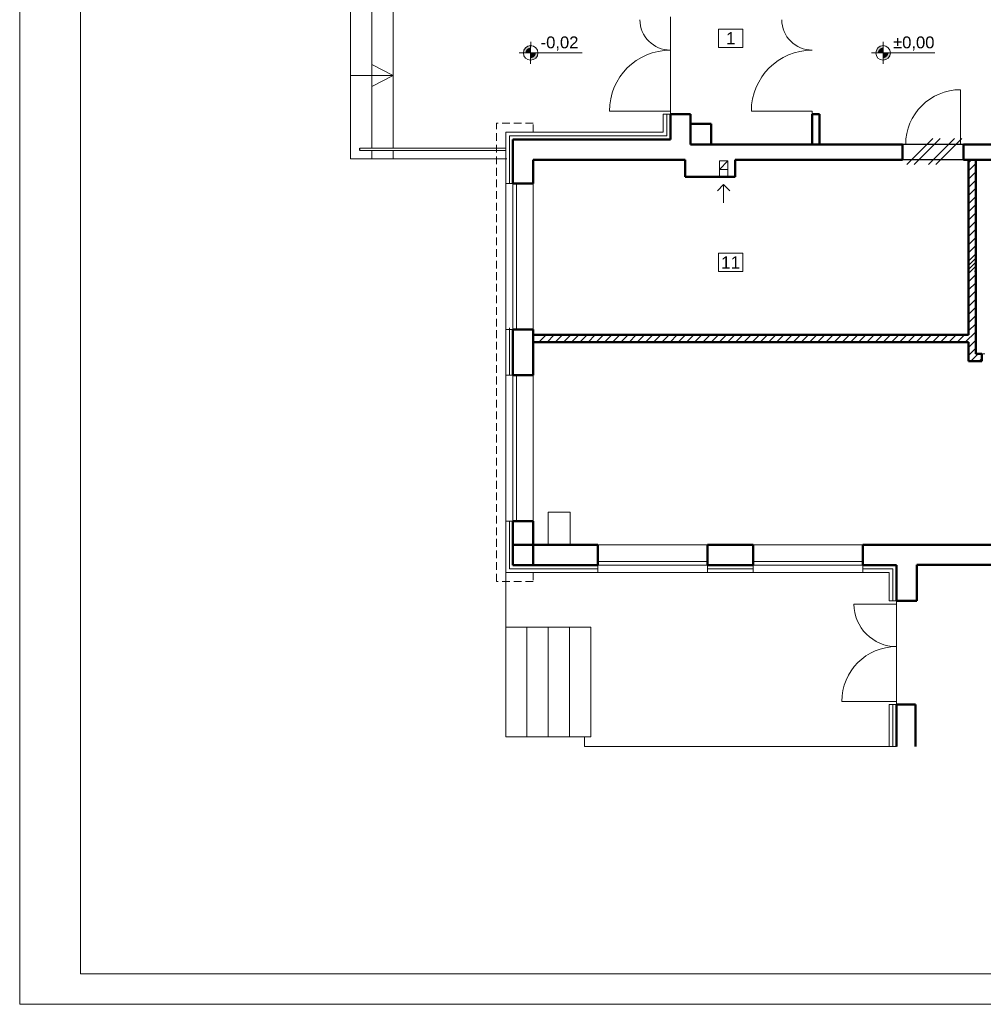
# Model space of a CAD drawing. Header units: millimetres. Extents: x 168402 to 202341, y 205146 to 229271.
# Tile 13 of 56: x 172587 to 174170, y 210276 to 211894. Entities that reach past the tile are written whole.
import ezdxf

# ---------------------------------------------------------------- set-up
doc = ezdxf.new("R2010")
doc.units = ezdxf.units.MM
doc.linetypes.add('DASHED', pattern=[19.05, 12.7, -6.35])
doc.layers.get('0').update_dxf_attribs({"lineweight": 0})
for name, color, linetype, lineweight in [('kreskowanie', 9, 'Continuous', 5), ('linia - gruba - projektowana', 170, 'Continuous', 50), ('linia - rzut - gruba - istn.', 250, 'Continuous', 50), ('linia - ściany do wyburzenia', 9, 'Continuous', 5), ('LINIA CIENKA', 7, 'Continuous', 13), ('LINIA KRESKOWANIE', 9, 'Continuous', 5), ('linie - kreskowanie', 9, 'Continuous', 5), ('OPISY', 251, 'Continuous', 9)]:
    doc.layers.add(name, color=color, linetype=linetype, lineweight=lineweight)
doc.styles.add('simplex', font='arial.ttf')
doc.linetypes.add('GRADZINOWANIE', pattern='A,0.00254,-2.54,[134,ltypeshp.shx,S=2.54,R=0,X=-2.54,Y=0],-5.08,[134,ltypeshp.shx,S=2.54,R=180,X=2.54,Y=0],-2.54', length=10.16254)

# ---------------------------------------------------------------- blocks, each defined once
blk = doc.blocks.new('G$C2A3AD980')
at = {"layer": 'kreskowanie'}
h = blk.add_hatch(dxfattribs=at)
h.set_pattern_fill('ANSI31', color=252, scale=3)
h.set_pattern_definition([(45, (-194528.292, -220675.846), (-6.7351921, 6.7351921), [])])
h.paths.add_polyline_path([(1015, 1108), (1015, 983), (1027, 983), (1027, 1108)])
h.paths.add_polyline_path([(1027, 983), (1015, 983), (1015, 924.2), (1027, 924.2)])
h = blk.add_hatch(dxfattribs=at)
h.set_pattern_fill('ANSI31', color=252, scale=3)
h.set_pattern_definition([(45, (-194521.32, -220675.846), (-6.7351921, 6.7351921), [])])
h.paths.add_polyline_path([(1027, 949.2), (1015, 949.2), (1015, 820), (307, 820), (307, 808.1), (1015, 808), (1015, 777), (1035.5, 777), (1035.5, 789), (1027, 789)])
at = {"layer": 'OPISY'}
h = blk.add_hatch(color=252, dxfattribs=at)
edge = h.paths.add_edge_path()
edge.add_line((296, 1283.5), (296, 1295.4))
edge.add_arc((296, 1283.5), 12, 90, 180.1852)
edge.add_line((284.1, 1283.4), (296, 1283.5))
edge = h.paths.add_edge_path()
edge.add_arc((296, 1283.5), 12, 269.9669, 359.7486)
edge.add_line((308, 1283.4), (296, 1283.5))
edge.add_line((296, 1283.5), (296, 1271.5))
h = blk.add_hatch(color=252, dxfattribs=at)
edge = h.paths.add_edge_path()
edge.add_line((874.9, 1283.5), (874.9, 1295.4))
edge.add_arc((874.9, 1283.5), 12, 90, 180.1852)
edge.add_line((863, 1283.4), (874.9, 1283.5))
edge = h.paths.add_edge_path()
edge.add_arc((874.9, 1283.5), 12, 269.9669, 359.7486)
edge.add_line((886.9, 1283.4), (874.9, 1283.5))
edge.add_line((874.9, 1283.5), (874.9, 1271.5))
h = blk.add_hatch(color=252, dxfattribs=at)
h.paths.add_polyline_path([(296, 1283.5), (296, 1292, 0.414214), (287.5, 1283.5)])
h.paths.add_polyline_path([(296, 1275, 0.414214), (304.6, 1283.5), (296, 1283.5)])
h = blk.add_hatch(color=252, dxfattribs=at)
h.paths.add_polyline_path([(874.9, 1283.5), (874.9, 1292, 0.414214), (866.4, 1283.5)])
h.paths.add_polyline_path([(874.9, 1275, 0.414214), (883.4, 1283.5), (874.9, 1283.5)])
at = {"layer": 'linia - gruba - projektowana', "color": 252}
for p, q in [((525.5, 1141), (525.5, 1183)), ((558.5, 1183), (525.5, 1183)), ((558.5, 1133), (558.5, 1183)), ((758.5, 1133), (758.5, 1183)), ((758.5, 1183), (770.5, 1183)), ((770.5, 1133), (770.5, 1183)), ((592.5, 1167), (558.5, 1167)), ((592.5, 1133), (592.5, 1167)), ((267, 1069), (267, 1141)), ((525.5, 1141), (267, 1141)), ((907, 1133), (558.5, 1133)), ((907, 1133), (907, 1108)), ((1099, 1133), (1007, 1133)), ((1007, 1133), (1007, 1108)), ((300, 1069), (300, 1108)), ((550, 1108), (300, 1108)), ((550, 1108), (550, 1080)), ((907, 1108), (632, 1108)), ((632, 1108), (632, 1080)), ((1099, 1108), (1007, 1108)), ((300, 1069), (267, 1069)), ((632, 1080), (550, 1080)), ((267, 754), (267, 829)), ((300, 829), (267, 829)), ((300, 754), (300, 829)), ((300, 754), (267, 754)), ((267, 442), (267, 514)), ((300, 514), (267, 514)), ((300, 442), (300, 514)), ((406.5, 475), (267, 475)), ((406.5, 442), (406.5, 475)), ((661.5, 475), (586.5, 475)), ((586.5, 442), (586.5, 475)), ((661.5, 442), (661.5, 475)), ((1237, 475), (841.5, 475)), ((841.5, 442), (841.5, 475)), ((406.5, 442), (267, 442)), ((661.5, 442), (586.5, 442)), ((897, 442), (841.5, 442)), ((897, 442), (897, 383)), ((930.2, 442.6), (930.1, 383)), ((1872, 442), (930.2, 442.6)), ((897, 213), (897, 143.6)), ((928.4, 213), (928.4, 143.6))]:
    blk.add_line(p, q, dxfattribs=at)
at = {"layer": 'linia - gruba - projektowana', "color": 252, "lineweight": -3, "ltscale": 1.2}
blk.add_line((15.6, 1123.2), (15.6, 1127.2), dxfattribs=at)
at = {"layer": 'linia - gruba - projektowana', "color": 252, "ltscale": 1.2}
for p, q in [((930.1, 383), (897, 383)), ((928.4, 213), (897, 213))]:
    blk.add_line(p, q, dxfattribs=at)
at = {"layer": 'linia - rzut - gruba - istn.', "color": 252, "ltscale": 1.2}
for p, q in [((1015, 820), (1015, 1108)), ((1027, 789), (1027, 1108)), ((300, 820), (1015, 820)), ((300, 808), (1015, 808)), ((1015, 777), (1015, 808)), ((1037, 777), (1015, 777)), ((1037, 789), (1027, 789)), ((1037, 777), (1037, 789))]:
    blk.add_line(p, q, dxfattribs=at)
at = {"layer": 'linia - ściany do wyburzenia', "color": 252}
for p, q in [((913.8, 1100.1), (956.5, 1142.8)), ((925.9, 1100.1), (968.6, 1142.8)), ((949.7, 1100.1), (992.4, 1142.8)), ((961.7, 1100.1), (1004.5, 1142.8))]:
    blk.add_line(p, q, dxfattribs=at)
at = {"layer": 'LINIA CIENKA', "color": 252}
for p, q in [((0, 1384.7), (0, 1109.7)), ((35, 1364), (35, 1127.2)), ((70, 1364), (70, 1127.2)), ((525.5, 1343), (525.5, 1183)), ((70, 1246.4), (35, 1264.4)), ((0, 1246.4), (70, 1246.4)), ((70, 1246.4), (35, 1228.4)), ((1002, 1133), (1002, 1223)), ((525.5, 1188), (425.5, 1188)), ((513.5, 1153), (513.5, 1183)), ((525.5, 1183), (513.5, 1183)), ((525.5, 1183), (525.5, 1188)), ((758.5, 1188), (658.5, 1188)), ((758.5, 1183), (758.5, 1188)), ((255, 1069), (255, 1153)), ((255, 1153), (513.5, 1153)), ((513.5, 1153), (255, 1153)), ((907, 1133), (912, 1133)), ((907, 1133), (912, 1133)), ((1007, 1133), (1002, 1133)), ((1007, 1133), (1002, 1133)), ((15.6, 1127.2), (255, 1127.2)), ((255, 1123.2), (15.6, 1123.2)), ((35, 1123.2), (35, 1109.7)), ((70, 1123.2), (70, 1109.7)), ((256.9, 1109.7), (0, 1109.7)), ((620, 1106), (606, 1092)), ((606, 1092), (606, 1080)), ((620, 1092), (620, 1080)), ((255, 829), (255, 1069)), ((267, 1069), (255, 1069)), ((267, 829), (267, 1069)), ((273, 829), (273, 1069)), ((300, 829), (300, 1069)), ((603, 1057), (613, 1067)), ((613, 1067), (613, 1037)), ((623, 1057), (613, 1067)), ((255, 754), (255, 829)), ((267, 829), (255, 829)), ((1037, 789), (1042, 789)), ((255, 514), (255, 754)), ((267, 754), (255, 754)), ((267, 514), (267, 754)), ((273, 514), (273, 754)), ((300, 514), (300, 754)), ((325, 475), (325, 529)), ((325, 529), (361, 529)), ((361, 529), (361, 475)), ((255, 430), (255, 514)), ((267, 514), (255, 514)), ((586.5, 475), (406.5, 475)), ((848.2, 475), (661.5, 475)), ((586.5, 448), (406.5, 448)), ((586.5, 442), (406.5, 442)), ((406.5, 442), (406.5, 430)), ((586.5, 442), (586.5, 430)), ((841.5, 448), (661.5, 448)), ((841.5, 442), (661.5, 442)), ((661.5, 442), (661.5, 430)), ((841.5, 442), (841.5, 430)), ((406.5, 430), (255, 430)), ((255, 430), (255, 340)), ((586.5, 430), (406.5, 430)), ((661.5, 430), (586.5, 430)), ((841.5, 430), (661.5, 430)), ((841.5, 430), (885, 430)), ((885, 430), (885, 383)), ((897, 378), (827, 378)), ((897, 383), (885, 383)), ((897, 383), (897, 213)), ((897, 213), (897, 383)), ((897, 378), (897, 383)), ((897, 383), (897, 378)), ((255, 340), (255, 193.6)), ((255, 340), (255, 160)), ((255, 340), (395, 340)), ((290, 340), (290, 160)), ((325, 340), (325, 160)), ((360, 340), (360, 160)), ((395, 340), (395, 160)), ((897, 218), (807, 218)), ((885, 213), (885, 143.6)), ((885, 213), (897, 213)), ((255, 160), (395, 160)), ((384.4, 160), (384.4, 143.6)), ((384.4, 143.6), (897, 143.6))]:
    blk.add_line(p, q, dxfattribs=at)
at = {"layer": 'LINIA CIENKA', "color": 252, "linetype": 'DASHED'}
for p, q in [((240, 415), (240, 1168)), ((300, 1168), (240, 1168)), ((300, 1153), (300, 1168)), ((300, 430), (300, 415)), ((300, 415), (240, 415))]:
    blk.add_line(p, q, dxfattribs=at)
at = {"layer": 'LINIA CIENKA', "color": 252}
blk.add_lwpolyline([(606, 1106), (620, 1106), (620, 1092), (606, 1092)], close=True, dxfattribs=at)
for centre, radius, start, end in [((525.5, 1338), 50, 180, 270), ((758.5, 1338), 50, 180, 270), ((525.5, 1188), 100, 90, 180), ((758.5, 1188), 100, 90, 180), ((1002, 1133), 90, 90, 180), ((897, 378), 70, 180, 270), ((897, 378), 70, 180, 270), ((897, 218), 90, 90, 180), ((897, 218), 90, 90, 180)]:
    blk.add_arc(centre, radius, start, end, dxfattribs=at)
at = {"layer": 'LINIA KRESKOWANIE', "color": 252, "linetype": 'GRADZINOWANIE', "ltscale": 0.6}
for p, q in [((519.5, 1147), (519.5, 1183)), ((261, 1069), (261, 1147)), ((519.5, 1147), (261, 1147)), ((261, 754), (261, 832)), ((261, 436), (261, 514)), ((406.5, 436), (261, 436)), ((661.5, 436), (586.5, 436)), ((891, 436), (841.5, 436)), ((891, 383), (891, 436)), ((891, 143.6), (891, 213))]:
    blk.add_line(p, q, dxfattribs=at)
at = {"layer": 'linie - kreskowanie', "color": 252, "lineweight": -3, "ltscale": 4}
for p, q in [((1007, 1133), (907, 1133)), ((1007, 1108), (907, 1108))]:
    blk.add_line(p, q, dxfattribs=at)
at = {"layer": 'OPISY', "color": 252}
for p, q in [((296, 1283.5), (296.1, 1301.4)), ((296, 1283.4), (296, 1296.2)), ((874.9, 1283.5), (874.9, 1301.4)), ((874.9, 1283.4), (874.9, 1296.2)), ((277, 1283.4), (380.8, 1283.4)), ((296, 1283.5), (296, 1265.4)), ((296, 1283.4), (296, 1270.7)), ((855.9, 1283.4), (959.7, 1283.4)), ((874.9, 1283.5), (874.9, 1265.4)), ((874.9, 1283.4), (874.9, 1270.7))]:
    blk.add_line(p, q, dxfattribs=at)
for points in [[(604.6, 1322.6), (604.6, 1292.6), (644.6, 1292.6), (644.6, 1322.6)], [(604.5, 954.2), (604.5, 924.2), (644.5, 924.2), (644.5, 954.2)]]:
    blk.add_lwpolyline(points, close=True, dxfattribs=at)
for centre in [(296, 1283.5), (874.9, 1283.5)]:
    blk.add_circle(centre, 12, dxfattribs=at)
at = {"layer": 'OPISY', "color": 252, "style": 'simplex'}
for s, insert, char_height, width, attachment_point in [('-0,02', (312.4, 1310.5), 19.5, 125.07, 1), ('1', (624.6, 1307.6), 20, 40, 5), ('%%P0,00', (891.3, 1310.5), 19.5, 125.07, 1), ('11', (624.5, 939.2), 20, 40, 5)]:
    blk.add_mtext(s, dxfattribs=dict(at, insert=insert, char_height=char_height, width=width, attachment_point=attachment_point))

msp = doc.modelspace()

# ---------------------------------------------------------------- linework, layer by layer
at = {"color": 0}
for points in [[(172587.5, 213246.5), (176787.5, 213246.5), (176787.5, 210276.5), (172587.5, 210276.5)], [(172687.5, 213196.5), (176737.5, 213196.5), (176737.5, 210326.5), (172687.5, 210326.5)]]:
    msp.add_lwpolyline(points, close=True, dxfattribs=at)
at = {"ltscale": 4}
msp.add_lwpolyline([(173385.7, 211070.2), (173385.7, 210986.2), (173537.2, 210986.2)], dxfattribs=at)

# ---------------------------------------------------------------- next in the draw order: block references
msp.add_blockref('G$C2A3AD980', (173130.7, 210556.2), dxfattribs=at)

doc.saveas('drawing.dxf')
